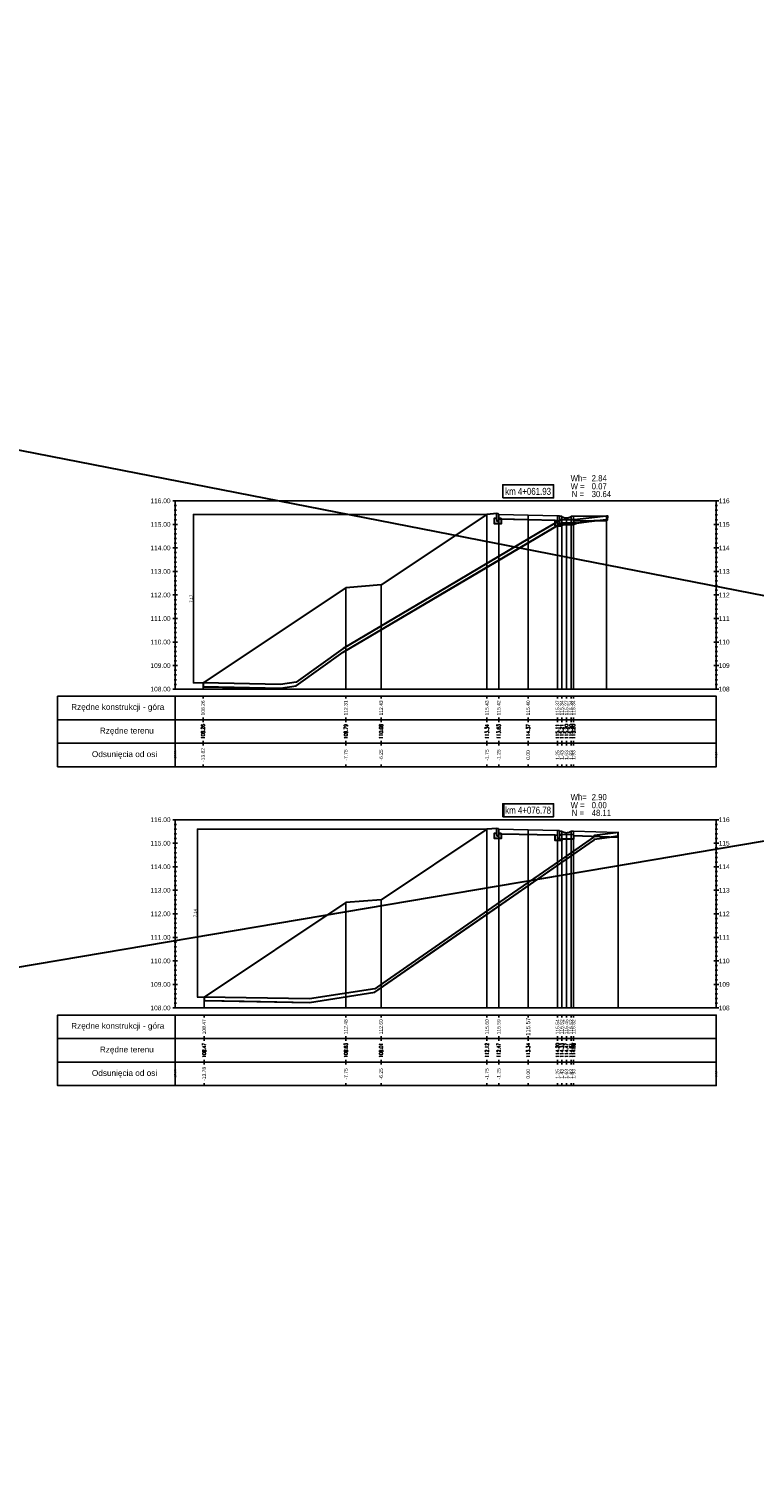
# Model space of a CAD drawing. Extents: x 7537626 to 7538805, y 5722894 to 5725486.
# Tile 69 of 105: x 7538560 to 7538591, y 5725288 to 5725349. Entities that reach past the tile are written whole.
import ezdxf

# ---------------------------------------------------------------- set-up
doc = ezdxf.new("R2010")
doc.units = 0
doc.header["$PDMODE"] = 35
doc.header["$PDSIZE"] = 0.3
for name, color, linetype in [('C-DROGI-PROFILE', 7, 'Continuous'), ('C-DROGI-PROFILE-ETYKIETY', 7, 'Continuous'), ('C-DROGI-PRZEKROJE-ETYKIETY', 7, 'Continuous'), ('C-POPRZECZKA-przekrój', 2, 'Continuous'), ('C-POPRZECZKA-widok', 1, 'Continuous')]:
    doc.layers.add(name, color=color, linetype=linetype)
for name, color, linetype, lineweight, plot in [('D-1.pow. hum.', 7, 'Continuous', 30, False), ('D-2.wykop', 30, 'Continuous', 30, False), ('D-3.nasyp', 4, 'Continuous', 30, False)]:
    doc.layers.add(name, color=color, linetype=linetype, lineweight=lineweight, plot=plot)
doc.layers.add('D-roboty-ziemne-opis', color=2, linetype='Continuous', lineweight=30)
doc.layers.add('poprzeczki', color=7, linetype='Continuous', true_color=0x0000d6)
doc.styles.add('2mm08', font='arial.ttf', dxfattribs={"width": 0.8})
doc.styles.add('opis_50', font='arial.ttf', dxfattribs={"height": 0.125})
doc.styles.get("Standard").update_dxf_attribs({"font": 'arial.ttf'})
doc.dimstyles.new('OPIS_50', dxfattribs={"dimscale": 0.5, "dimtxt": 0.125, "dimasz": 0.25, "dimexe": 0.1, "dimexo": 0.15, "dimgap": 0.1, "dimtad": 1, "dimzin": 0, "dimtxsty": 'opis_50', "dimblk": 'ARCHTICK', "dimcen": 0.15, "dimdle": 0.1, "dimaunit": 2, "dimadec": 4, "dimazin": 0, "dimtfac": 1, "dimtmove": 0, "dimatfit": 3, "dimfxl": 1, "dimarcsym": 0})

# ---------------------------------------------------------------- blocks, each defined once
blk = doc.blocks.new('_ArchTick')
at = {"color": 0, "linetype": 'ByBlock', "const_width": 0.15}
blk.add_lwpolyline([(-0.5, -0.5), (0.5, 0.5)], dxfattribs=at)
blk = doc.blocks.new('*D280')
at = {"layer": 'Defpoints', "color": 0, "transparency": 16777216}
for p in [(7538579.229, 5725328.7), (7538566.749, 5725321.533), (7538567.159, 5725321.533)]:
    blk.add_point(p, dxfattribs=at)
at = {"layer": 'poprzeczki', "color": 0, "lineweight": -2, "transparency": 16777216}
for p, q in [((7538579.214, 5725328.7), (7538566.739, 5725328.7)), ((7538566.749, 5725328.71), (7538566.749, 5725321.523)), ((7538567.144, 5725321.533), (7538566.739, 5725321.533))]:
    blk.add_line(p, q, dxfattribs=at)
at = {"layer": 'poprzeczki', "color": 0, "lineweight": -2, "transparency": 16777216, "xscale": 0.025, "yscale": 0.025, "zscale": 0.025}
for p, rotation in [((7538566.749, 5725328.7), 90), ((7538566.749, 5725321.533), 270)]:
    blk.add_blockref('_ArchTick', p, dxfattribs=dict(at, rotation=rotation))
at = {"layer": 'poprzeczki', "color": 0, "transparency": 16777216, "insert": (7538566.664, 5725325.116), "char_height": 0.125, "attachment_point": 5, "rotation": 90, "style": 'opis_50'}
blk.add_mtext('7,17', dxfattribs=at)
blk = doc.blocks.new('*D281')
at = {"layer": 'Defpoints', "color": 0, "transparency": 16777216}
for p in [(7538579.229, 5725315.323), (7538566.926, 5725308.186), (7538567.205, 5725308.186)]:
    blk.add_point(p, dxfattribs=at)
at = {"layer": 'poprzeczki', "color": 0, "lineweight": -2, "transparency": 16777216}
for p, q in [((7538579.214, 5725315.323), (7538566.916, 5725315.323)), ((7538566.926, 5725315.333), (7538566.926, 5725308.176)), ((7538567.19, 5725308.186), (7538566.916, 5725308.186))]:
    blk.add_line(p, q, dxfattribs=at)
at = {"layer": 'poprzeczki', "color": 0, "lineweight": -2, "transparency": 16777216, "xscale": 0.025, "yscale": 0.025, "zscale": 0.025}
for p, rotation in [((7538566.926, 5725315.323), 90), ((7538566.926, 5725308.186), 270)]:
    blk.add_blockref('_ArchTick', p, dxfattribs=dict(at, rotation=rotation))
at = {"layer": 'poprzeczki', "color": 0, "transparency": 16777216, "insert": (7538566.841, 5725311.755), "char_height": 0.125, "attachment_point": 5, "rotation": 90, "style": 'opis_50'}
blk.add_mtext('7,14', dxfattribs=at)

msp = doc.modelspace()

# ---------------------------------------------------------------- linework, layer by layer
at = {"layer": 'C-DROGI-PROFILE', "color": 7, "linetype": 'Continuous', "lineweight": -3}
for p, q in [((7538567.159, 5725320.973), (7538567.159, 5725320.873)), ((7538573.229, 5725320.973), (7538573.229, 5725320.873)), ((7538574.729, 5725320.973), (7538574.729, 5725320.873)), ((7538579.229, 5725320.973), (7538579.229, 5725320.873)), ((7538579.729, 5725320.973), (7538579.729, 5725320.873)), ((7538580.979, 5725320.973), (7538580.979, 5725320.873)), ((7538582.229, 5725320.973), (7538582.229, 5725320.873)), ((7538582.409, 5725320.973), (7538582.409, 5725320.873)), ((7538582.609, 5725320.973), (7538582.609, 5725320.873)), ((7538582.809, 5725320.973), (7538582.809, 5725320.873)), ((7538582.909, 5725320.973), (7538582.909, 5725320.873)), ((7538567.159, 5725319.973), (7538567.159, 5725320.073)), ((7538567.159, 5725319.973), (7538567.159, 5725319.873)), ((7538573.229, 5725319.973), (7538573.229, 5725320.073)), ((7538573.229, 5725319.973), (7538573.229, 5725319.873)), ((7538574.729, 5725319.973), (7538574.729, 5725320.073)), ((7538574.729, 5725319.973), (7538574.729, 5725319.873)), ((7538579.229, 5725319.973), (7538579.229, 5725320.073)), ((7538579.229, 5725319.973), (7538579.229, 5725319.873)), ((7538579.729, 5725319.973), (7538579.729, 5725320.073)), ((7538579.729, 5725319.973), (7538579.729, 5725319.873)), ((7538580.979, 5725319.973), (7538580.979, 5725320.073)), ((7538580.979, 5725319.973), (7538580.979, 5725319.873)), ((7538582.229, 5725319.973), (7538582.229, 5725320.073)), ((7538582.229, 5725319.973), (7538582.229, 5725319.873)), ((7538582.409, 5725319.973), (7538582.409, 5725320.073)), ((7538582.409, 5725319.973), (7538582.409, 5725319.873)), ((7538582.609, 5725319.973), (7538582.609, 5725320.073)), ((7538582.609, 5725319.973), (7538582.609, 5725319.873)), ((7538582.809, 5725319.973), (7538582.809, 5725320.073)), ((7538582.809, 5725319.973), (7538582.809, 5725319.873)), ((7538582.909, 5725319.973), (7538582.909, 5725320.073)), ((7538582.909, 5725319.973), (7538582.909, 5725319.873)), ((7538567.159, 5725318.973), (7538567.159, 5725319.073)), ((7538567.159, 5725318.973), (7538567.159, 5725318.873)), ((7538573.229, 5725318.973), (7538573.229, 5725319.073)), ((7538573.229, 5725318.973), (7538573.229, 5725318.873)), ((7538574.729, 5725318.973), (7538574.729, 5725319.073)), ((7538574.729, 5725318.973), (7538574.729, 5725318.873)), ((7538579.229, 5725318.973), (7538579.229, 5725319.073)), ((7538579.229, 5725318.973), (7538579.229, 5725318.873)), ((7538579.729, 5725318.973), (7538579.729, 5725319.073)), ((7538579.729, 5725318.973), (7538579.729, 5725318.873)), ((7538580.979, 5725318.973), (7538580.979, 5725319.073)), ((7538580.979, 5725318.973), (7538580.979, 5725318.873)), ((7538582.229, 5725318.973), (7538582.229, 5725319.073)), ((7538582.229, 5725318.973), (7538582.229, 5725318.873)), ((7538582.409, 5725318.973), (7538582.409, 5725319.073)), ((7538582.409, 5725318.973), (7538582.409, 5725318.873)), ((7538582.609, 5725318.973), (7538582.609, 5725319.073)), ((7538582.609, 5725318.973), (7538582.609, 5725318.873)), ((7538582.809, 5725318.973), (7538582.809, 5725319.073)), ((7538582.809, 5725318.973), (7538582.809, 5725318.873)), ((7538582.909, 5725318.973), (7538582.909, 5725319.073)), ((7538582.909, 5725318.973), (7538582.909, 5725318.873)), ((7538567.159, 5725317.973), (7538567.159, 5725318.073)), ((7538573.229, 5725317.973), (7538573.229, 5725318.073)), ((7538574.729, 5725317.973), (7538574.729, 5725318.073)), ((7538579.229, 5725317.973), (7538579.229, 5725318.073)), ((7538579.729, 5725317.973), (7538579.729, 5725318.073)), ((7538580.979, 5725317.973), (7538580.979, 5725318.073)), ((7538582.229, 5725317.973), (7538582.229, 5725318.073)), ((7538582.409, 5725317.973), (7538582.409, 5725318.073)), ((7538582.609, 5725317.973), (7538582.609, 5725318.073)), ((7538582.809, 5725317.973), (7538582.809, 5725318.073)), ((7538582.909, 5725317.973), (7538582.909, 5725318.073)), ((7538567.205, 5725307.422), (7538567.205, 5725307.322)), ((7538573.229, 5725307.422), (7538573.229, 5725307.322)), ((7538574.729, 5725307.422), (7538574.729, 5725307.322)), ((7538579.229, 5725307.422), (7538579.229, 5725307.322)), ((7538579.729, 5725307.422), (7538579.729, 5725307.322)), ((7538580.979, 5725307.422), (7538580.979, 5725307.322)), ((7538582.229, 5725307.422), (7538582.229, 5725307.322)), ((7538582.409, 5725307.422), (7538582.409, 5725307.322)), ((7538582.609, 5725307.422), (7538582.609, 5725307.322)), ((7538582.809, 5725307.422), (7538582.809, 5725307.322)), ((7538582.909, 5725307.422), (7538582.909, 5725307.322)), ((7538567.205, 5725306.422), (7538567.205, 5725306.522)), ((7538567.205, 5725306.422), (7538567.205, 5725306.322)), ((7538573.229, 5725306.422), (7538573.229, 5725306.522)), ((7538573.229, 5725306.422), (7538573.229, 5725306.322)), ((7538574.729, 5725306.422), (7538574.729, 5725306.522)), ((7538574.729, 5725306.422), (7538574.729, 5725306.322)), ((7538579.229, 5725306.422), (7538579.229, 5725306.522)), ((7538579.229, 5725306.422), (7538579.229, 5725306.322)), ((7538579.729, 5725306.422), (7538579.729, 5725306.522)), ((7538579.729, 5725306.422), (7538579.729, 5725306.322)), ((7538580.979, 5725306.422), (7538580.979, 5725306.522)), ((7538580.979, 5725306.422), (7538580.979, 5725306.322)), ((7538582.229, 5725306.422), (7538582.229, 5725306.522)), ((7538582.229, 5725306.422), (7538582.229, 5725306.322)), ((7538582.409, 5725306.422), (7538582.409, 5725306.522)), ((7538582.409, 5725306.422), (7538582.409, 5725306.322)), ((7538582.609, 5725306.422), (7538582.609, 5725306.522)), ((7538582.609, 5725306.422), (7538582.609, 5725306.322)), ((7538582.809, 5725306.422), (7538582.809, 5725306.522)), ((7538582.809, 5725306.422), (7538582.809, 5725306.322)), ((7538582.909, 5725306.422), (7538582.909, 5725306.522)), ((7538582.909, 5725306.422), (7538582.909, 5725306.322)), ((7538567.205, 5725305.422), (7538567.205, 5725305.522)), ((7538573.229, 5725305.422), (7538573.229, 5725305.522)), ((7538574.729, 5725305.422), (7538574.729, 5725305.522)), ((7538579.229, 5725305.422), (7538579.229, 5725305.522)), ((7538579.729, 5725305.422), (7538579.729, 5725305.522)), ((7538580.979, 5725305.422), (7538580.979, 5725305.522)), ((7538582.229, 5725305.422), (7538582.229, 5725305.522)), ((7538582.409, 5725305.422), (7538582.409, 5725305.522)), ((7538582.609, 5725305.422), (7538582.609, 5725305.522)), ((7538582.809, 5725305.422), (7538582.809, 5725305.522)), ((7538582.909, 5725305.422), (7538582.909, 5725305.522)), ((7538567.205, 5725305.422), (7538567.205, 5725305.322)), ((7538573.229, 5725305.422), (7538573.229, 5725305.322)), ((7538574.729, 5725305.422), (7538574.729, 5725305.322)), ((7538579.229, 5725305.422), (7538579.229, 5725305.322)), ((7538579.729, 5725305.422), (7538579.729, 5725305.322)), ((7538580.979, 5725305.422), (7538580.979, 5725305.322)), ((7538582.229, 5725305.422), (7538582.229, 5725305.322)), ((7538582.409, 5725305.422), (7538582.409, 5725305.322)), ((7538582.609, 5725305.422), (7538582.609, 5725305.322)), ((7538582.809, 5725305.422), (7538582.809, 5725305.322)), ((7538582.909, 5725305.422), (7538582.909, 5725305.322)), ((7538567.205, 5725304.422), (7538567.205, 5725304.522)), ((7538573.229, 5725304.422), (7538573.229, 5725304.522)), ((7538574.729, 5725304.422), (7538574.729, 5725304.522)), ((7538579.229, 5725304.422), (7538579.229, 5725304.522)), ((7538579.729, 5725304.422), (7538579.729, 5725304.522)), ((7538580.979, 5725304.422), (7538580.979, 5725304.522)), ((7538582.229, 5725304.422), (7538582.229, 5725304.522)), ((7538582.409, 5725304.422), (7538582.409, 5725304.522)), ((7538582.609, 5725304.422), (7538582.609, 5725304.522)), ((7538582.809, 5725304.422), (7538582.809, 5725304.522)), ((7538582.909, 5725304.422), (7538582.909, 5725304.522))]:
    msp.add_line(p, q, dxfattribs=at)
at = {"layer": 'C-DROGI-PROFILE', "color": 1, "linetype": 'Continuous', "lineweight": -3}
for points in [[(7538565.979, 5725319.973), (7538565.979, 5725320.973), (7538560.979, 5725320.973), (7538560.979, 5725319.973)], [(7538565.979, 5725319.973), (7538588.979, 5725319.973), (7538588.979, 5725320.973), (7538565.979, 5725320.973)], [(7538565.979, 5725318.973), (7538565.979, 5725319.973), (7538560.979, 5725319.973), (7538560.979, 5725318.973)], [(7538565.979, 5725318.973), (7538588.979, 5725318.973), (7538588.979, 5725319.973), (7538565.979, 5725319.973)], [(7538565.979, 5725317.973), (7538565.979, 5725318.973), (7538560.979, 5725318.973), (7538560.979, 5725317.973)], [(7538565.979, 5725317.973), (7538588.979, 5725317.973), (7538588.979, 5725318.973), (7538565.979, 5725318.973)], [(7538565.979, 5725306.422), (7538565.979, 5725307.422), (7538560.979, 5725307.422), (7538560.979, 5725306.422)], [(7538565.979, 5725306.422), (7538588.979, 5725306.422), (7538588.979, 5725307.422), (7538565.979, 5725307.422)], [(7538565.979, 5725305.422), (7538565.979, 5725306.422), (7538560.979, 5725306.422), (7538560.979, 5725305.422)], [(7538565.979, 5725305.422), (7538588.979, 5725305.422), (7538588.979, 5725306.422), (7538565.979, 5725306.422)], [(7538565.979, 5725304.422), (7538565.979, 5725305.422), (7538560.979, 5725305.422), (7538560.979, 5725304.422)], [(7538565.979, 5725304.422), (7538588.979, 5725304.422), (7538588.979, 5725305.422), (7538565.979, 5725305.422)]]:
    msp.add_3dface(points, dxfattribs=at)
at = {"layer": 'C-DROGI-PRZEKROJE-ETYKIETY', "color": 1, "linetype": 'Continuous', "lineweight": -3}
for p, q in [((7538579.229, 5725328.7), (7538579.229, 5725321.273)), ((7538579.729, 5725328.693), (7538579.729, 5725321.273)), ((7538580.979, 5725328.668), (7538580.979, 5725321.273)), ((7538582.229, 5725328.643), (7538582.229, 5725321.273)), ((7538582.409, 5725328.617), (7538582.409, 5725321.273)), ((7538582.609, 5725328.547), (7538582.609, 5725321.273)), ((7538582.809, 5725328.617), (7538582.809, 5725321.273)), ((7538582.909, 5725328.617), (7538582.909, 5725321.273)), ((7538584.309, 5725328.62), (7538584.309, 5725321.273)), ((7538579.229, 5725315.323), (7538579.229, 5725307.722)), ((7538579.729, 5725315.316), (7538579.729, 5725307.722)), ((7538580.979, 5725315.291), (7538580.979, 5725307.722)), ((7538582.229, 5725315.266), (7538582.229, 5725307.722)), ((7538582.409, 5725315.24), (7538582.409, 5725307.722)), ((7538582.809, 5725315.24), (7538582.809, 5725307.722)), ((7538582.909, 5725315.24), (7538582.909, 5725307.722)), ((7538582.609, 5725315.17), (7538582.609, 5725307.722))]:
    msp.add_line(p, q, dxfattribs=at)
for points in [[(7538574.729, 5725325.7), (7538574.729, 5725321.273)], [(7538573.229, 5725325.58), (7538573.229, 5725321.273)], [(7538567.159, 5725321.533), (7538567.159, 5725321.273)], [(7538584.81, 5725315.173), (7538584.81, 5725307.722)], [(7538573.229, 5725312.203), (7538573.229, 5725307.722)], [(7538574.729, 5725312.323), (7538574.729, 5725307.722)], [(7538567.205, 5725308.186), (7538567.205, 5725307.722)]]:
    msp.add_lwpolyline(points, dxfattribs=at)
at = {"layer": 'C-POPRZECZKA-przekrój', "color": 2, "linetype": 'Continuous', "lineweight": -3}
for p, q in [((7538579.229, 5725328.7), (7538579.649, 5725328.733)), ((7538579.689, 5725328.733), (7538579.649, 5725328.733)), ((7538579.649, 5725328.733), (7538579.649, 5725328.403)), ((7538579.694, 5725328.733), (7538579.689, 5725328.733)), ((7538579.703, 5725328.731), (7538579.694, 5725328.733)), ((7538579.711, 5725328.727), (7538579.703, 5725328.731)), ((7538579.717, 5725328.722), (7538579.711, 5725328.727)), ((7538579.721, 5725328.716), (7538579.717, 5725328.722)), ((7538579.726, 5725328.709), (7538579.721, 5725328.716)), ((7538579.728, 5725328.701), (7538579.726, 5725328.709)), ((7538579.729, 5725328.693), (7538579.728, 5725328.701)), ((7538579.729, 5725328.693), (7538580.979, 5725328.668)), ((7538579.729, 5725328.693), (7538579.73, 5725328.493)), ((7538579.729, 5725328.403), (7538579.729, 5725328.693)), ((7538579.729, 5725328.693), (7538579.729, 5725328.533)), ((7538579.549, 5725328.303), (7538579.549, 5725328.533)), ((7538579.549, 5725328.533), (7538579.649, 5725328.533)), ((7538579.829, 5725328.303), (7538579.549, 5725328.303)), ((7538579.649, 5725328.533), (7538579.649, 5725328.433)), ((7538579.649, 5725328.433), (7538579.729, 5725328.433)), ((7538579.649, 5725328.403), (7538579.729, 5725328.403)), ((7538579.729, 5725328.533), (7538579.829, 5725328.533)), ((7538579.73, 5725328.493), (7538580.979, 5725328.468)), ((7538579.829, 5725328.533), (7538579.829, 5725328.303)), ((7538580.979, 5725328.468), (7538580.979, 5725328.668)), ((7538580.979, 5725328.668), (7538582.229, 5725328.643)), ((7538580.979, 5725328.468), (7538582.228, 5725328.443)), ((7538582.129, 5725328.213), (7538582.129, 5725328.443)), ((7538582.129, 5725328.443), (7538582.229, 5725328.443)), ((7538582.409, 5725328.213), (7538582.129, 5725328.213)), ((7538582.229, 5725328.643), (7538582.228, 5725328.443)), ((7538582.229, 5725328.643), (7538582.309, 5725328.643)), ((7538582.229, 5725328.443), (7538582.229, 5725328.643)), ((7538582.229, 5725328.643), (7538582.229, 5725328.313)), ((7538582.229, 5725328.313), (7538582.309, 5725328.313)), ((7538582.309, 5725328.267), (7538582.309, 5725328.643)), ((7538582.309, 5725328.617), (7538582.409, 5725328.617)), ((7538582.309, 5725328.467), (7538582.309, 5725328.617)), ((7538582.909, 5725328.467), (7538582.309, 5725328.467)), ((7538582.309, 5725328.443), (7538582.409, 5725328.443)), ((7538582.309, 5725328.313), (7538582.309, 5725328.443)), ((7538582.309, 5725328.267), (7538582.909, 5725328.267)), ((7538582.409, 5725328.617), (7538582.426, 5725328.605)), ((7538582.409, 5725328.443), (7538582.409, 5725328.213)), ((7538582.426, 5725328.605), (7538582.443, 5725328.593)), ((7538582.443, 5725328.593), (7538582.46, 5725328.584)), ((7538582.46, 5725328.584), (7538582.479, 5725328.575)), ((7538582.479, 5725328.575), (7538582.501, 5725328.566)), ((7538582.501, 5725328.566), (7538582.529, 5725328.557)), ((7538582.529, 5725328.557), (7538582.555, 5725328.552)), ((7538582.555, 5725328.552), (7538582.578, 5725328.549)), ((7538582.578, 5725328.549), (7538582.609, 5725328.547)), ((7538582.609, 5725328.547), (7538582.631, 5725328.548)), ((7538582.631, 5725328.548), (7538582.657, 5725328.551)), ((7538582.657, 5725328.551), (7538582.679, 5725328.555)), ((7538582.679, 5725328.555), (7538582.708, 5725328.563)), ((7538582.708, 5725328.563), (7538582.734, 5725328.573)), ((7538582.734, 5725328.573), (7538582.759, 5725328.585)), ((7538582.759, 5725328.585), (7538582.777, 5725328.595)), ((7538582.777, 5725328.595), (7538582.793, 5725328.606)), ((7538582.793, 5725328.606), (7538582.809, 5725328.617)), ((7538582.809, 5725328.617), (7538582.909, 5725328.617)), ((7538582.909, 5725328.617), (7538582.909, 5725328.467)), ((7538582.909, 5725328.267), (7538582.909, 5725328.467)), ((7538579.229, 5725315.323), (7538579.649, 5725315.356)), ((7538579.689, 5725315.356), (7538579.649, 5725315.356)), ((7538579.649, 5725315.356), (7538579.649, 5725315.026)), ((7538579.694, 5725315.356), (7538579.689, 5725315.356)), ((7538579.703, 5725315.354), (7538579.694, 5725315.356)), ((7538579.711, 5725315.349), (7538579.703, 5725315.354)), ((7538579.717, 5725315.345), (7538579.711, 5725315.349)), ((7538579.721, 5725315.339), (7538579.717, 5725315.345)), ((7538579.726, 5725315.332), (7538579.721, 5725315.339)), ((7538579.728, 5725315.324), (7538579.726, 5725315.332)), ((7538579.729, 5725315.316), (7538579.728, 5725315.324)), ((7538579.729, 5725315.316), (7538580.979, 5725315.291)), ((7538579.729, 5725315.316), (7538579.73, 5725315.116)), ((7538579.729, 5725315.026), (7538579.729, 5725315.316)), ((7538579.729, 5725315.316), (7538579.729, 5725315.156)), ((7538580.979, 5725315.091), (7538580.979, 5725315.291)), ((7538580.979, 5725315.291), (7538582.229, 5725315.266)), ((7538582.229, 5725315.266), (7538582.228, 5725315.066)), ((7538582.229, 5725315.266), (7538582.309, 5725315.266)), ((7538582.229, 5725315.066), (7538582.229, 5725315.266)), ((7538582.229, 5725315.266), (7538582.229, 5725314.936)), ((7538582.309, 5725314.89), (7538582.309, 5725315.266)), ((7538582.309, 5725315.24), (7538582.409, 5725315.24)), ((7538582.309, 5725315.09), (7538582.309, 5725315.24)), ((7538582.409, 5725315.24), (7538582.426, 5725315.228)), ((7538582.793, 5725315.228), (7538582.809, 5725315.24)), ((7538582.809, 5725315.24), (7538582.909, 5725315.24)), ((7538582.909, 5725315.24), (7538582.909, 5725315.09)), ((7538579.549, 5725314.926), (7538579.549, 5725315.156)), ((7538579.549, 5725315.156), (7538579.649, 5725315.156)), ((7538579.829, 5725314.926), (7538579.549, 5725314.926)), ((7538579.649, 5725315.156), (7538579.649, 5725315.056)), ((7538579.649, 5725315.056), (7538579.729, 5725315.056)), ((7538579.649, 5725315.026), (7538579.729, 5725315.026)), ((7538579.729, 5725315.156), (7538579.829, 5725315.156)), ((7538579.73, 5725315.116), (7538580.979, 5725315.091)), ((7538579.829, 5725315.156), (7538579.829, 5725314.926)), ((7538580.979, 5725315.091), (7538582.228, 5725315.066)), ((7538582.129, 5725314.836), (7538582.129, 5725315.066)), ((7538582.129, 5725315.066), (7538582.229, 5725315.066)), ((7538582.409, 5725314.836), (7538582.129, 5725314.836)), ((7538582.229, 5725314.936), (7538582.309, 5725314.936)), ((7538582.909, 5725315.09), (7538582.309, 5725315.09)), ((7538582.309, 5725315.066), (7538582.409, 5725315.066)), ((7538582.309, 5725314.936), (7538582.309, 5725315.066)), ((7538582.309, 5725314.89), (7538582.909, 5725314.89)), ((7538582.409, 5725315.066), (7538582.409, 5725314.836)), ((7538582.426, 5725315.228), (7538582.443, 5725315.216)), ((7538582.443, 5725315.216), (7538582.46, 5725315.207)), ((7538582.46, 5725315.207), (7538582.479, 5725315.197)), ((7538582.479, 5725315.197), (7538582.501, 5725315.189)), ((7538582.501, 5725315.189), (7538582.529, 5725315.18)), ((7538582.529, 5725315.18), (7538582.555, 5725315.175)), ((7538582.555, 5725315.175), (7538582.578, 5725315.172)), ((7538582.578, 5725315.172), (7538582.609, 5725315.17)), ((7538582.609, 5725315.17), (7538582.631, 5725315.171)), ((7538582.631, 5725315.171), (7538582.657, 5725315.174)), ((7538582.657, 5725315.174), (7538582.679, 5725315.178)), ((7538582.679, 5725315.178), (7538582.708, 5725315.186)), ((7538582.708, 5725315.186), (7538582.734, 5725315.196)), ((7538582.734, 5725315.196), (7538582.759, 5725315.208)), ((7538582.759, 5725315.208), (7538582.777, 5725315.218)), ((7538582.777, 5725315.218), (7538582.793, 5725315.228)), ((7538582.909, 5725314.89), (7538582.909, 5725315.09))]:
    msp.add_line(p, q, dxfattribs=at)
for points in [[(7538567.159, 5725321.533), (7538573.229, 5725325.58), (7538574.729, 5725325.7), (7538579.229, 5725328.7)], [(7538567.205, 5725308.186), (7538573.229, 5725312.203), (7538574.729, 5725312.323), (7538579.229, 5725315.323)], [(7538582.909, 5725315.24), (7538584.81, 5725315.173)], [(7538582.902, 5725315.04), (7538584.803, 5725314.973)]]:
    msp.add_lwpolyline(points, dxfattribs=at)
at = {"layer": 'C-POPRZECZKA-przekrój'}
for points in [[(7538582.909, 5725328.617), (7538584.309, 5725328.62)], [(7538582.909, 5725328.417), (7538584.309, 5725328.42)]]:
    msp.add_lwpolyline(points, dxfattribs=at)
at = {"layer": 'C-POPRZECZKA-widok', "color": 1, "linetype": 'Continuous', "lineweight": -3}
for p, q in [((7538565.879, 5725329.273), (7538589.079, 5725329.273)), ((7538565.929, 5725329.073), (7538566.029, 5725329.073)), ((7538565.929, 5725328.873), (7538566.029, 5725328.873)), ((7538565.979, 5725321.273), (7538565.979, 5725329.273)), ((7538588.929, 5725329.073), (7538589.029, 5725329.073)), ((7538588.929, 5725328.873), (7538589.029, 5725328.873)), ((7538588.979, 5725321.273), (7538588.979, 5725329.273)), ((7538565.879, 5725328.273), (7538566.079, 5725328.273)), ((7538565.929, 5725328.673), (7538566.029, 5725328.673)), ((7538565.929, 5725328.473), (7538566.029, 5725328.473)), ((7538565.929, 5725328.273), (7538566.029, 5725328.273)), ((7538565.929, 5725328.073), (7538566.029, 5725328.073)), ((7538588.879, 5725328.273), (7538589.079, 5725328.273)), ((7538588.929, 5725328.673), (7538589.029, 5725328.673)), ((7538588.929, 5725328.473), (7538589.029, 5725328.473)), ((7538588.929, 5725328.273), (7538589.029, 5725328.273)), ((7538588.929, 5725328.073), (7538589.029, 5725328.073)), ((7538565.929, 5725327.873), (7538566.029, 5725327.873)), ((7538565.929, 5725327.673), (7538566.029, 5725327.673)), ((7538565.929, 5725327.473), (7538566.029, 5725327.473)), ((7538588.929, 5725327.873), (7538589.029, 5725327.873)), ((7538588.929, 5725327.673), (7538589.029, 5725327.673)), ((7538588.929, 5725327.473), (7538589.029, 5725327.473)), ((7538565.879, 5725327.273), (7538566.079, 5725327.273)), ((7538565.929, 5725327.273), (7538566.029, 5725327.273)), ((7538565.929, 5725327.073), (7538566.029, 5725327.073)), ((7538565.929, 5725326.873), (7538566.029, 5725326.873)), ((7538588.879, 5725327.273), (7538589.079, 5725327.273)), ((7538588.929, 5725327.273), (7538589.029, 5725327.273)), ((7538588.929, 5725327.073), (7538589.029, 5725327.073)), ((7538588.929, 5725326.873), (7538589.029, 5725326.873)), ((7538565.879, 5725326.273), (7538566.079, 5725326.273)), ((7538565.929, 5725326.673), (7538566.029, 5725326.673)), ((7538565.929, 5725326.473), (7538566.029, 5725326.473)), ((7538565.929, 5725326.273), (7538566.029, 5725326.273)), ((7538588.879, 5725326.273), (7538589.079, 5725326.273)), ((7538588.929, 5725326.673), (7538589.029, 5725326.673)), ((7538588.929, 5725326.473), (7538589.029, 5725326.473)), ((7538588.929, 5725326.273), (7538589.029, 5725326.273)), ((7538565.929, 5725326.073), (7538566.029, 5725326.073)), ((7538565.929, 5725325.873), (7538566.029, 5725325.873)), ((7538565.929, 5725325.673), (7538566.029, 5725325.673)), ((7538588.929, 5725326.073), (7538589.029, 5725326.073)), ((7538588.929, 5725325.873), (7538589.029, 5725325.873)), ((7538588.929, 5725325.673), (7538589.029, 5725325.673)), ((7538565.879, 5725325.273), (7538566.079, 5725325.273)), ((7538565.929, 5725325.473), (7538566.029, 5725325.473)), ((7538565.929, 5725325.273), (7538566.029, 5725325.273)), ((7538565.929, 5725325.073), (7538566.029, 5725325.073)), ((7538588.879, 5725325.273), (7538589.079, 5725325.273)), ((7538588.929, 5725325.473), (7538589.029, 5725325.473)), ((7538588.929, 5725325.273), (7538589.029, 5725325.273)), ((7538588.929, 5725325.073), (7538589.029, 5725325.073)), ((7538565.929, 5725324.873), (7538566.029, 5725324.873)), ((7538565.929, 5725324.673), (7538566.029, 5725324.673)), ((7538565.929, 5725324.473), (7538566.029, 5725324.473)), ((7538588.929, 5725324.873), (7538589.029, 5725324.873)), ((7538588.929, 5725324.673), (7538589.029, 5725324.673)), ((7538588.929, 5725324.473), (7538589.029, 5725324.473)), ((7538565.879, 5725324.273), (7538566.079, 5725324.273)), ((7538565.929, 5725324.273), (7538566.029, 5725324.273)), ((7538565.929, 5725324.073), (7538566.029, 5725324.073)), ((7538565.929, 5725323.873), (7538566.029, 5725323.873)), ((7538588.879, 5725324.273), (7538589.079, 5725324.273)), ((7538588.929, 5725324.273), (7538589.029, 5725324.273)), ((7538588.929, 5725324.073), (7538589.029, 5725324.073)), ((7538588.929, 5725323.873), (7538589.029, 5725323.873)), ((7538565.879, 5725323.273), (7538566.079, 5725323.273)), ((7538565.929, 5725323.673), (7538566.029, 5725323.673)), ((7538565.929, 5725323.473), (7538566.029, 5725323.473)), ((7538565.929, 5725323.273), (7538566.029, 5725323.273)), ((7538588.879, 5725323.273), (7538589.079, 5725323.273)), ((7538588.929, 5725323.673), (7538589.029, 5725323.673)), ((7538588.929, 5725323.473), (7538589.029, 5725323.473)), ((7538588.929, 5725323.273), (7538589.029, 5725323.273)), ((7538565.929, 5725323.073), (7538566.029, 5725323.073)), ((7538565.929, 5725322.873), (7538566.029, 5725322.873)), ((7538565.929, 5725322.673), (7538566.029, 5725322.673)), ((7538588.929, 5725323.073), (7538589.029, 5725323.073)), ((7538588.929, 5725322.873), (7538589.029, 5725322.873)), ((7538588.929, 5725322.673), (7538589.029, 5725322.673)), ((7538565.879, 5725322.273), (7538566.079, 5725322.273)), ((7538565.929, 5725322.473), (7538566.029, 5725322.473)), ((7538565.929, 5725322.273), (7538566.029, 5725322.273)), ((7538565.929, 5725322.073), (7538566.029, 5725322.073)), ((7538588.879, 5725322.273), (7538589.079, 5725322.273)), ((7538588.929, 5725322.473), (7538589.029, 5725322.473)), ((7538588.929, 5725322.273), (7538589.029, 5725322.273)), ((7538588.929, 5725322.073), (7538589.029, 5725322.073)), ((7538565.929, 5725321.873), (7538566.029, 5725321.873)), ((7538565.929, 5725321.673), (7538566.029, 5725321.673)), ((7538565.929, 5725321.473), (7538566.029, 5725321.473)), ((7538588.929, 5725321.873), (7538589.029, 5725321.873)), ((7538588.929, 5725321.673), (7538589.029, 5725321.673)), ((7538588.929, 5725321.473), (7538589.029, 5725321.473)), ((7538565.879, 5725321.273), (7538589.079, 5725321.273)), ((7538565.879, 5725315.722), (7538589.079, 5725315.722)), ((7538565.929, 5725315.522), (7538566.029, 5725315.522)), ((7538565.929, 5725315.322), (7538566.029, 5725315.322)), ((7538565.979, 5725307.722), (7538565.979, 5725315.722)), ((7538588.929, 5725315.522), (7538589.029, 5725315.522)), ((7538588.929, 5725315.322), (7538589.029, 5725315.322)), ((7538588.979, 5725307.722), (7538588.979, 5725315.722)), ((7538565.879, 5725314.722), (7538566.079, 5725314.722)), ((7538565.929, 5725315.122), (7538566.029, 5725315.122)), ((7538565.929, 5725314.922), (7538566.029, 5725314.922)), ((7538565.929, 5725314.722), (7538566.029, 5725314.722)), ((7538588.879, 5725314.722), (7538589.079, 5725314.722)), ((7538588.929, 5725315.122), (7538589.029, 5725315.122)), ((7538588.929, 5725314.922), (7538589.029, 5725314.922)), ((7538588.929, 5725314.722), (7538589.029, 5725314.722)), ((7538565.929, 5725314.522), (7538566.029, 5725314.522)), ((7538565.929, 5725314.322), (7538566.029, 5725314.322)), ((7538565.929, 5725314.122), (7538566.029, 5725314.122)), ((7538588.929, 5725314.522), (7538589.029, 5725314.522)), ((7538588.929, 5725314.322), (7538589.029, 5725314.322)), ((7538588.929, 5725314.122), (7538589.029, 5725314.122)), ((7538565.879, 5725313.722), (7538566.079, 5725313.722)), ((7538565.929, 5725313.922), (7538566.029, 5725313.922)), ((7538565.929, 5725313.722), (7538566.029, 5725313.722)), ((7538565.929, 5725313.522), (7538566.029, 5725313.522)), ((7538588.879, 5725313.722), (7538589.079, 5725313.722)), ((7538588.929, 5725313.922), (7538589.029, 5725313.922)), ((7538588.929, 5725313.722), (7538589.029, 5725313.722)), ((7538588.929, 5725313.522), (7538589.029, 5725313.522)), ((7538565.929, 5725313.322), (7538566.029, 5725313.322)), ((7538565.929, 5725313.122), (7538566.029, 5725313.122)), ((7538565.929, 5725312.922), (7538566.029, 5725312.922)), ((7538588.929, 5725313.322), (7538589.029, 5725313.322)), ((7538588.929, 5725313.122), (7538589.029, 5725313.122)), ((7538588.929, 5725312.922), (7538589.029, 5725312.922)), ((7538565.879, 5725312.722), (7538566.079, 5725312.722)), ((7538565.929, 5725312.722), (7538566.029, 5725312.722)), ((7538565.929, 5725312.522), (7538566.029, 5725312.522)), ((7538565.929, 5725312.322), (7538566.029, 5725312.322)), ((7538588.879, 5725312.722), (7538589.079, 5725312.722)), ((7538588.929, 5725312.722), (7538589.029, 5725312.722)), ((7538588.929, 5725312.522), (7538589.029, 5725312.522)), ((7538588.929, 5725312.322), (7538589.029, 5725312.322)), ((7538565.879, 5725311.722), (7538566.079, 5725311.722)), ((7538565.929, 5725312.122), (7538566.029, 5725312.122)), ((7538565.929, 5725311.922), (7538566.029, 5725311.922)), ((7538565.929, 5725311.722), (7538566.029, 5725311.722)), ((7538588.879, 5725311.722), (7538589.079, 5725311.722)), ((7538588.929, 5725312.122), (7538589.029, 5725312.122)), ((7538588.929, 5725311.922), (7538589.029, 5725311.922)), ((7538588.929, 5725311.722), (7538589.029, 5725311.722)), ((7538565.929, 5725311.522), (7538566.029, 5725311.522)), ((7538565.929, 5725311.322), (7538566.029, 5725311.322)), ((7538565.929, 5725311.122), (7538566.029, 5725311.122)), ((7538588.929, 5725311.522), (7538589.029, 5725311.522)), ((7538588.929, 5725311.322), (7538589.029, 5725311.322)), ((7538588.929, 5725311.122), (7538589.029, 5725311.122)), ((7538565.879, 5725310.722), (7538566.079, 5725310.722)), ((7538565.929, 5725310.922), (7538566.029, 5725310.922)), ((7538565.929, 5725310.722), (7538566.029, 5725310.722)), ((7538565.929, 5725310.522), (7538566.029, 5725310.522)), ((7538588.879, 5725310.722), (7538589.079, 5725310.722)), ((7538588.929, 5725310.922), (7538589.029, 5725310.922)), ((7538588.929, 5725310.722), (7538589.029, 5725310.722)), ((7538588.929, 5725310.522), (7538589.029, 5725310.522)), ((7538565.929, 5725310.322), (7538566.029, 5725310.322)), ((7538565.929, 5725310.122), (7538566.029, 5725310.122)), ((7538565.929, 5725309.922), (7538566.029, 5725309.922)), ((7538588.929, 5725310.322), (7538589.029, 5725310.322)), ((7538588.929, 5725310.122), (7538589.029, 5725310.122)), ((7538588.929, 5725309.922), (7538589.029, 5725309.922)), ((7538565.879, 5725309.722), (7538566.079, 5725309.722)), ((7538565.929, 5725309.722), (7538566.029, 5725309.722)), ((7538565.929, 5725309.522), (7538566.029, 5725309.522)), ((7538565.929, 5725309.322), (7538566.029, 5725309.322)), ((7538565.929, 5725309.122), (7538566.029, 5725309.122)), ((7538588.879, 5725309.722), (7538589.079, 5725309.722)), ((7538588.929, 5725309.722), (7538589.029, 5725309.722)), ((7538588.929, 5725309.522), (7538589.029, 5725309.522)), ((7538588.929, 5725309.322), (7538589.029, 5725309.322)), ((7538588.929, 5725309.122), (7538589.029, 5725309.122)), ((7538565.879, 5725308.722), (7538566.079, 5725308.722)), ((7538565.929, 5725308.922), (7538566.029, 5725308.922)), ((7538565.929, 5725308.722), (7538566.029, 5725308.722)), ((7538565.929, 5725308.522), (7538566.029, 5725308.522)), ((7538588.879, 5725308.722), (7538589.079, 5725308.722)), ((7538588.929, 5725308.922), (7538589.029, 5725308.922)), ((7538588.929, 5725308.722), (7538589.029, 5725308.722)), ((7538588.929, 5725308.522), (7538589.029, 5725308.522)), ((7538565.929, 5725308.322), (7538566.029, 5725308.322)), ((7538565.929, 5725308.122), (7538566.029, 5725308.122)), ((7538565.929, 5725307.922), (7538566.029, 5725307.922)), ((7538588.929, 5725308.322), (7538589.029, 5725308.322)), ((7538588.929, 5725308.122), (7538589.029, 5725308.122)), ((7538588.929, 5725307.922), (7538589.029, 5725307.922)), ((7538565.879, 5725307.722), (7538589.079, 5725307.722))]:
    msp.add_line(p, q, dxfattribs=at)
at = {"layer": 'C-POPRZECZKA-widok', "color": 3, "linetype": 'Continuous', "lineweight": -3}
for points in [[(7538579.899, 5725329.398), (7538582.059, 5725329.398), (7538582.059, 5725329.955), (7538579.899, 5725329.955)], [(7538579.898, 5725315.847), (7538582.059, 5725315.847), (7538582.059, 5725316.403), (7538579.898, 5725316.403)], [(7538579.945, 5725315.847), (7538582.059, 5725315.847), (7538582.059, 5725316.403), (7538579.945, 5725316.403)]]:
    msp.add_3dface(points, dxfattribs=at)
at = {"layer": 'D-1.pow. hum.'}
for points in [[(7538567.159, 5725321.533), (7538567.159, 5725321.383), (7538570.455, 5725321.316), (7538571.114, 5725321.418), (7538573.123, 5725322.849), (7538578.922, 5725326.278), (7538582.392, 5725328.33), (7538582.909, 5725328.321), (7538582.948, 5725328.321), (7538584.166, 5725328.466), (7538584.359, 5725328.471), (7538584.362, 5725328.621), (7538584.166, 5725328.616), (7538582.948, 5725328.471), (7538582.392, 5725328.48), (7538581.425, 5725327.908), (7538577.176, 5725325.395), (7538573.123, 5725322.999), (7538571.114, 5725321.568), (7538570.455, 5725321.466), (7538567.159, 5725321.533)], [(7538567.205, 5725308.186), (7538567.205, 5725308.036), (7538568.904, 5725308.007), (7538571.682, 5725307.958), (7538574.464, 5725308.391), (7538576.664, 5725309.917), (7538580.205, 5725312.372), (7538583.753, 5725314.833), (7538583.805, 5725314.896), (7538584.706, 5725315.021), (7538584.81, 5725315.023), (7538584.81, 5725315.173), (7538584.706, 5725315.171), (7538583.805, 5725315.046), (7538583.753, 5725314.983), (7538582.534, 5725314.137), (7538580.317, 5725312.6), (7538574.8, 5725308.775), (7538574.464, 5725308.541), (7538571.682, 5725308.108), (7538567.205, 5725308.186)]]:
    msp.add_lwpolyline(points, dxfattribs=at)
at = {"layer": 'D-2.wykop'}
for points in [[(7538582.195, 5725328.213), (7538582.409, 5725328.213), (7538582.502, 5725328.267), (7538582.909, 5725328.267), (7538583.04, 5725328.332), (7538582.948, 5725328.321), (7538582.392, 5725328.33), (7538582.195, 5725328.213)], [(7538584.359, 5725328.471), (7538584.309, 5725328.42), (7538583.772, 5725328.419), (7538584.166, 5725328.466), (7538584.359, 5725328.471)]]:
    msp.add_lwpolyline(points, dxfattribs=at)
at = {"layer": 'D-3.nasyp'}
for points in [[(7538467.673, 5725349.337), (7538780.682, 5725288.204)], [(7538448.807, 5725290.775), (7538762.96, 5725343.909)], [(7538573.229, 5725325.58), (7538567.159, 5725321.533), (7538567.159, 5725321.377), (7538570.455, 5725321.316), (7538571.114, 5725321.418), (7538573.123, 5725322.849), (7538577.282, 5725325.308), (7538582.195, 5725328.213), (7538582.129, 5725328.213), (7538582.129, 5725328.443), (7538579.829, 5725328.49), (7538579.829, 5725328.303), (7538579.549, 5725328.303), (7538579.549, 5725328.533), (7538579.649, 5725328.533), (7538579.649, 5725328.733), (7538579.229, 5725328.7), (7538574.729, 5725325.7), (7538573.229, 5725325.58)], [(7538582.409, 5725328.267), (7538582.409, 5725328.213), (7538582.502, 5725328.267), (7538582.409, 5725328.267)], [(7538582.909, 5725328.321), (7538582.909, 5725328.267), (7538583.034, 5725328.329), (7538583.772, 5725328.419), (7538582.909, 5725328.417), (7538582.909, 5725328.321)], [(7538584.309, 5725328.62), (7538584.309, 5725328.42), (7538584.359, 5725328.471), (7538584.362, 5725328.621), (7538584.309, 5725328.62)], [(7538579.649, 5725315.156), (7538579.649, 5725315.356), (7538579.229, 5725315.323), (7538574.729, 5725312.323), (7538573.229, 5725312.203), (7538567.205, 5725308.186), (7538567.205, 5725308.036), (7538571.682, 5725307.958), (7538574.464, 5725308.391), (7538578.841, 5725311.427), (7538583.753, 5725314.833), (7538583.805, 5725314.896), (7538584.444, 5725314.986), (7538582.909, 5725315.04), (7538582.909, 5725314.89), (7538582.409, 5725314.89), (7538582.409, 5725314.836), (7538582.129, 5725314.836), (7538582.129, 5725315.066), (7538579.829, 5725315.114), (7538579.829, 5725314.926), (7538579.549, 5725314.926), (7538579.549, 5725315.156), (7538579.649, 5725315.156)]]:
    msp.add_lwpolyline(points, dxfattribs=at)

# ---------------------------------------------------------------- texts
at = {"layer": 'C-DROGI-PROFILE', "color": 2}
for s, p in [('Rzędne konstrukcji - góra', (7538561.554, 5725320.39)), ('Rzędne terenu', (7538562.774, 5725319.384)), ('Odsunięcia od osi', (7538562.435, 5725318.384)), ('Rzędne konstrukcji - góra', (7538561.554, 5725306.839)), ('Rzędne terenu', (7538562.774, 5725305.833)), ('Odsunięcia od osi', (7538562.435, 5725304.833))]:
    msp.add_text(s, height=0.25, dxfattribs=at).set_placement(p)
at = {"layer": 'C-DROGI-PROFILE-ETYKIETY', "color": 1, "linetype": 'Continuous', "lineweight": -3, "attachment_point": 5, "rotation": 90, "style": '2mm08'}
for s, insert, char_height in [('108.26', (7538567.159, 5725320.473), 0.15), ('112.31', (7538573.229, 5725320.473), 0.15), ('112.43', (7538574.729, 5725320.473), 0.15), ('115.43', (7538579.229, 5725320.473), 0.15), ('115.42', (7538579.729, 5725320.473), 0.15), ('115.40', (7538580.979, 5725320.473), 0.15), ('115.37', (7538582.229, 5725320.473), 0.15), ('115.34', (7538582.409, 5725320.473), 0.15), ('115.27', (7538582.609, 5725320.473), 0.15), ('115.34', (7538582.809, 5725320.473), 0.15), ('115.34', (7538582.909, 5725320.473), 0.15), ('{\\Fsimplex|c238;108.26}', (7538567.159, 5725319.473), 0.15), ('{\\Fsimplex|c238;109.79}', (7538573.229, 5725319.473), 0.15), ('{\\Fsimplex|c238;110.68}', (7538574.729, 5725319.473), 0.15), ('{\\Fsimplex.shx|c238;113.34}', (7538579.229, 5725319.473), 0.15), ('{\\Fsimplex.shx|c238;113.63}', (7538579.729, 5725319.473), 0.15), ('{\\Fsimplex.shx|c238;114.37}', (7538580.979, 5725319.473), 0.15), ('{\\Fsimplex.shx|c238;115.11}', (7538582.229, 5725319.473), 0.15), ('{\\Fsimplex.shx|c238;115.21}', (7538582.409, 5725319.473), 0.15), ('{\\Fsimplex.shx|c238;115.20}', (7538582.609, 5725319.473), 0.15), ('{\\Fsimplex.shx|c238;115.20}', (7538582.809, 5725319.473), 0.15), ('{\\Fsimplex.shx|c238;115.20}', (7538582.909, 5725319.473), 0.15), ('-13.82', (7538567.159, 5725318.473), 0.15), ('-7.75', (7538573.229, 5725318.473), 0.15), ('-6.25', (7538574.729, 5725318.473), 0.15), ('-1.75', (7538579.229, 5725318.473), 0.15), ('-1.25', (7538579.729, 5725318.473), 0.15), ('0.00', (7538580.979, 5725318.473), 0.15), ('1.25', (7538582.229, 5725318.473), 0.15), ('1.43', (7538582.409, 5725318.473), 0.15), ('1.63', (7538582.609, 5725318.473), 0.15), ('1.83', (7538582.809, 5725318.473), 0.15), ('1.93', (7538582.909, 5725318.473), 0.15), ('108.47', (7538567.205, 5725306.922), 0.15), ('112.48', (7538573.229, 5725306.922), 0.15), ('112.60', (7538574.729, 5725306.922), 0.15), ('115.60', (7538579.229, 5725306.922), 0.15), ('115.59', (7538579.729, 5725306.922), 0.15), ('115.57', (7538580.979, 5725306.922), 0.18), ('115.54', (7538582.229, 5725306.922), 0.15), ('115.52', (7538582.409, 5725306.922), 0.15), ('115.45', (7538582.609, 5725306.922), 0.15), ('115.52', (7538582.809, 5725306.922), 0.15), ('115.52', (7538582.909, 5725306.922), 0.15), ('{\\Fsimplex|c238;108.47}', (7538567.205, 5725305.922), 0.15), ('{\\Fsimplex|c238;108.63}', (7538573.229, 5725305.922), 0.15), ('{\\Fsimplex|c238;109.01}', (7538574.729, 5725305.922), 0.15), ('{\\Fsimplex.shx|c238;112.12}', (7538579.229, 5725305.922), 0.15), ('{\\Fsimplex.shx|c238;112.47}', (7538579.729, 5725305.922), 0.15), ('{\\Fsimplex.shx|c238;113.34}', (7538580.979, 5725305.922), 0.15), ('{\\Fsimplex.shx|c238;114.20}', (7538582.229, 5725305.922), 0.15), ('{\\Fsimplex.shx|c238;114.33}', (7538582.409, 5725305.922), 0.15), ('{\\Fsimplex.shx|c238;114.47}', (7538582.609, 5725305.922), 0.15), ('{\\Fsimplex.shx|c238;114.61}', (7538582.809, 5725305.922), 0.15), ('{\\Fsimplex.shx|c238;114.68}', (7538582.909, 5725305.922), 0.15), ('-13.78', (7538567.205, 5725304.922), 0.15), ('-7.75', (7538573.229, 5725304.922), 0.15), ('-6.25', (7538574.729, 5725304.922), 0.15), ('-1.75', (7538579.229, 5725304.922), 0.15), ('-1.25', (7538579.729, 5725304.922), 0.15), ('0.00', (7538580.979, 5725304.922), 0.15), ('1.25', (7538582.229, 5725304.922), 0.15), ('1.43', (7538582.409, 5725304.922), 0.15), ('1.63', (7538582.609, 5725304.922), 0.15), ('1.83', (7538582.809, 5725304.922), 0.15), ('1.93', (7538582.909, 5725304.922), 0.15)]:
    msp.add_mtext(s, dxfattribs=dict(at, insert=insert, char_height=char_height))
at = {"layer": 'C-DROGI-PROFILE-ETYKIETY', "color": 7, "linetype": 'Continuous', "lineweight": -3, "char_height": 0.1, "attachment_point": 5, "rotation": 90, "style": '2mm08'}
for s, insert in [('-15.00', (7538565.979, 5725318.473)), ('8.00', (7538588.979, 5725318.473)), ('-15.00', (7538565.979, 5725304.922)), ('8.00', (7538588.979, 5725304.922))]:
    msp.add_mtext(s, dxfattribs=dict(at, insert=insert))
at = {"layer": 'C-POPRZECZKA-widok', "color": 3, "linetype": 'Continuous', "lineweight": -3, "char_height": 0.3, "attachment_point": 8, "style": '2mm08'}
for s, insert in [('km 4+061.93', (7538580.979, 5725329.523)), ('km 4+076.78', (7538580.979, 5725315.972))]:
    msp.add_mtext(s, dxfattribs=dict(at, insert=insert))
at = {"layer": 'C-POPRZECZKA-widok', "color": 1, "linetype": 'Continuous', "lineweight": -3, "char_height": 0.2, "attachment_point": 6, "style": '2mm08'}
for s, insert in [('116.00', (7538565.779, 5725329.273)), ('115.00', (7538565.779, 5725328.273)), ('114.00', (7538565.779, 5725327.273)), ('113.00', (7538565.779, 5725326.273)), ('112.00', (7538565.779, 5725325.273)), ('111.00', (7538565.779, 5725324.273)), ('110.00', (7538565.779, 5725323.273)), ('109.00', (7538565.779, 5725322.273)), ('108.00', (7538565.779, 5725321.273)), ('116.00', (7538565.779, 5725315.722)), ('115.00', (7538565.779, 5725314.722)), ('114.00', (7538565.779, 5725313.722)), ('113.00', (7538565.779, 5725312.722)), ('112.00', (7538565.779, 5725311.722)), ('111.00', (7538565.779, 5725310.722)), ('110.00', (7538565.779, 5725309.722)), ('109.00', (7538565.779, 5725308.722)), ('108.00', (7538565.779, 5725307.722))]:
    msp.add_mtext(s, dxfattribs=dict(at, insert=insert))
at = {"layer": 'C-POPRZECZKA-widok', "color": 1, "linetype": 'Continuous', "lineweight": -3, "char_height": 0.2, "attachment_point": 4}
for s, insert in [('116', (7538589.079, 5725329.273)), ('115', (7538589.079, 5725328.273)), ('114', (7538589.079, 5725327.273)), ('113', (7538589.079, 5725326.273)), ('112', (7538589.079, 5725325.273)), ('111', (7538589.079, 5725324.273)), ('110', (7538589.079, 5725323.273)), ('109', (7538589.079, 5725322.273)), ('108', (7538589.079, 5725321.273)), ('116', (7538589.079, 5725315.722)), ('115', (7538589.079, 5725314.722)), ('114', (7538589.079, 5725313.722)), ('113', (7538589.079, 5725312.722)), ('112', (7538589.079, 5725311.722)), ('111', (7538589.079, 5725310.722)), ('110', (7538589.079, 5725309.722)), ('109', (7538589.079, 5725308.722)), ('108', (7538589.079, 5725307.722))]:
    msp.add_mtext(s, dxfattribs=dict(at, insert=insert))
at = {"layer": 'D-roboty-ziemne-opis', "lineweight": 25, "width": 0.9}
for s, p in [('Wh=', (7538582.786, 5725330.104)), ('W =', (7538582.786, 5725329.763)), ('2.84', (7538583.681, 5725330.104)), ('0.07', (7538583.681, 5725329.763)), ('N =', (7538582.835, 5725329.433)), ('30.64', (7538583.681, 5725329.433)), ('Wh=', (7538582.786, 5725316.553)), ('W =', (7538582.786, 5725316.211)), ('2.90', (7538583.681, 5725316.553)), ('0.00', (7538583.681, 5725316.211)), ('N =', (7538582.835, 5725315.882)), ('48.11', (7538583.681, 5725315.882))]:
    msp.add_text(s, height=0.2625, dxfattribs=at).set_placement(p)

# ---------------------------------------------------------------- dimensions: what is measured, and where the dimension line sits
at = {"layer": 'poprzeczki'}
for base, p1, p2, picture, middle in [((7538566.749, 5725321.533), (7538579.229, 5725328.7), (7538567.159, 5725321.533), '*D280', (7538566.664, 5725325.116)), ((7538566.926, 5725308.186), (7538579.229, 5725315.323), (7538567.205, 5725308.186), '*D281', (7538566.841, 5725311.755))]:
    dim = msp.add_linear_dim(base=base, p1=p1, p2=p2, angle=90, dimstyle='OPIS_50', override={"dimscale": 0.1}, dxfattribs=at)
    dim.commit()
    dim.dimension.update_dxf_attribs({"geometry": picture, "text_midpoint": middle})

doc.saveas('drawing.dxf')
